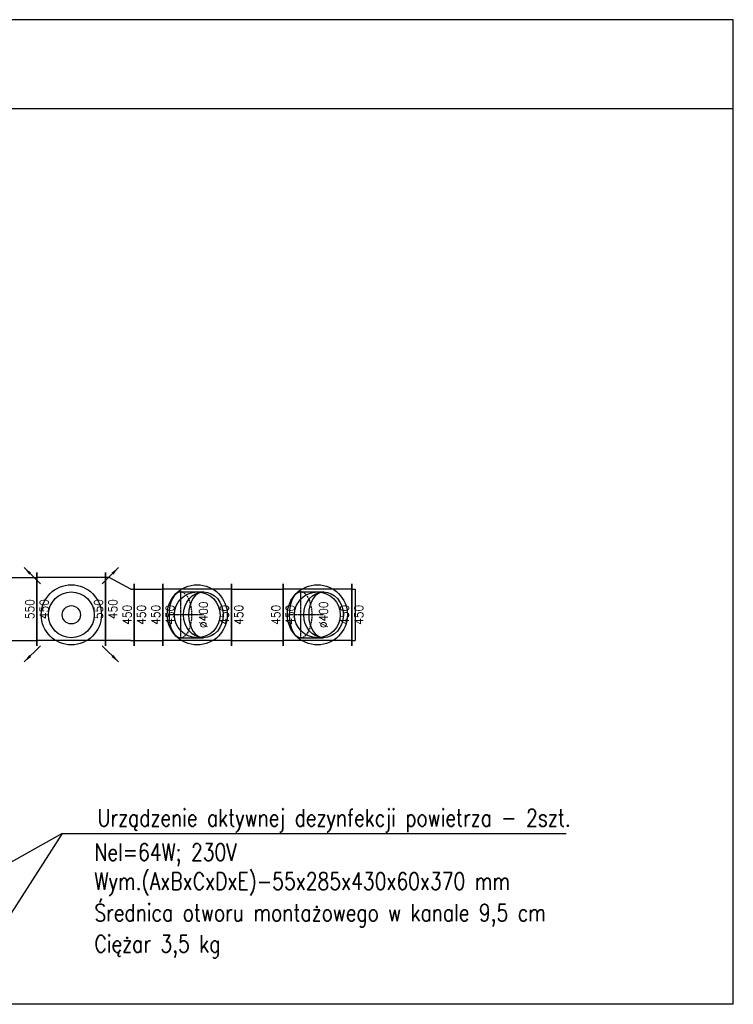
# Model space of a CAD drawing. Header units: millimetres. Extents: x -56303 to -45239, y -20463 to -4540.
# Tile 251 of 256: x -45862 to -45239, y -11351 to -10491. Entities that reach past the tile are written whole.
import ezdxf

# ---------------------------------------------------------------- set-up
doc = ezdxf.new("R2010")
doc.units = ezdxf.units.MM
doc.linetypes.add('DASHDOT', pattern=[1, 0.5, -0.25, 0, -0.25])
doc.linetypes.add('DASHED', pattern=[19.05, 12.7, -6.35])
for name, color, linetype in [('_HVAC_opis', 3, 'Continuous'), ('FLUID-N1', 7, 'Continuous'), ('FLUID-N1-75-DIM', 7, 'Continuous'), ('FLUID-N1-85-ARRGR', 7, 'Continuous'), ('FLUID-N1-SYM', 7, 'Continuous')]:
    doc.layers.add(name, color=color, linetype=linetype)
doc.styles.add('DACH_SZACHTY_20_05_2011_JM_xref_CAD$0$OPIS1', font='ROMANS.SHX', dxfattribs={"width": 0.9})
doc.styles.add('FDBES', font='simplex.shx')
doc.styles.add('OPIS1', font='ROMANS.SHX', dxfattribs={"width": 0.9})
doc.dimstyles.new('FDBES', dxfattribs={"dimscale": 50, "dimtxt": 4, "dimasz": 2.5, "dimexe": 0.8, "dimexo": 2, "dimgap": 1, "dimtad": 1, "dimdsep": 46, "dimtxsty": 'FDBES', "dimcen": 2.5, "dimclrd": 4, "dimclre": 5, "dimadec": 0, "dimazin": 0, "dimtfac": 1, "dimtmove": 0, "dimatfit": 3, "dimfxl": 1, "dimarcsym": 0})

# ---------------------------------------------------------------- blocks, each defined once
blk = doc.blocks.new('*U1368')
at = {"color": 132, "linetype": 'Continuous', "lineweight": -2}
for p, q in [((-272.5, -320), (-272.5, 320)), ((272.5, 320), (272.5, -320))]:
    blk.add_line(p, q, dxfattribs=at)
at = {"color": 0, "linetype": 'ByBlock', "lineweight": -2}
for p, q in [((-272.5, 275), (272.5, 275)), ((-272.5, -275), (272.5, -275))]:
    blk.add_line(p, q, dxfattribs=at)
blk = doc.blocks.new('*U1367')
at = {"color": 132, "linetype": 'Continuous', "lineweight": -2}
for p, q in [((-125, -270), (-125, 370)), ((125, 270), (125, -270))]:
    blk.add_line(p, q, dxfattribs=at)
at = {"color": 0, "linetype": 'ByBlock', "lineweight": -2}
for p, q in [((-95, 325), (-125, 325)), ((95, 225), (-95, 325)), ((95, 225), (125, 225)), ((-95, -225), (-125, -225)), ((95, -225), (-95, -225)), ((95, -225), (125, -225))]:
    blk.add_line(p, q, dxfattribs=at)
blk = doc.blocks.new('*U1366')
at = {"color": 132, "linetype": 'Continuous', "lineweight": -2}
for p, q in [((-125, -270), (-125, 270)), ((125, 270), (125, -270))]:
    blk.add_line(p, q, dxfattribs=at)
at = {"color": 0, "linetype": 'ByBlock', "lineweight": -2}
for p, q in [((-125, 225), (125, 225)), ((-125, -225), (125, -225))]:
    blk.add_line(p, q, dxfattribs=at)
blk = doc.blocks.new('*U1355')
at = {"color": 7, "linetype": 'Continuous'}
blk.add_circle((0, 0), 200, dxfattribs=at)
at = {"color": 0, "linetype": 'ByBlock', "lineweight": -2}
blk.add_circle((0, 0), 80, dxfattribs=at)
blk = doc.blocks.new('*U1354')
at = {"color": 0, "linetype": 'ByBlock', "lineweight": -2}
blk.add_circle((0, 0), 200, dxfattribs=at)
blk = doc.blocks.new('*U1353')
at = {"color": 7, "linetype": 'Continuous'}
blk.add_circle((0, 0), 262.5, dxfattribs=at)
at = {"color": 0, "linetype": 'ByBlock', "lineweight": -2}
blk.add_circle((0, 0), 200, dxfattribs=at)
blk = doc.blocks.new('*U1352')
at = {"color": 132, "linetype": 'Continuous', "lineweight": -2}
for p, q in [((-300, -320), (-300, 320)), ((300, 320), (300, -320))]:
    blk.add_line(p, q, dxfattribs=at)
at = {"color": 0, "linetype": 'ByBlock', "lineweight": -2}
for p, q in [((-300, 275), (300, 275)), ((-300, -275), (300, -275))]:
    blk.add_line(p, q, dxfattribs=at)
blk.add_circle((0, 50), 200, dxfattribs=at)
blk = doc.blocks.new('*U1351')
at = {"color": 0, "linetype": 'ByBlock', "lineweight": -2}
for p, q in [((159.8, 200), (-40.2, 200)), ((159.8, -200), (-40.2, -200))]:
    blk.add_line(p, q, dxfattribs=at)
blk.add_ellipse((-40.2, 0), major_axis=(0, 200), ratio=0.866025, dxfattribs=at)
at = {"color": 7, "linetype": 'Continuous'}
blk.add_ellipse((-40.2, 0), major_axis=(0, 200), ratio=0.649519, start_param=3.141593, end_param=6.283185, dxfattribs=at)
at = {"color": 7, "linetype": 'DASHED'}
blk.add_ellipse((159.8, 0), major_axis=(0, 200), ratio=0.5, start_param=0, end_param=3.141593, dxfattribs=at)
at = {"color": 0, "linetype": 'ByBlock', "lineweight": -2}
blk.add_ellipse((159.8, 0), major_axis=(0, 200), ratio=0.5, start_param=3.141593, end_param=6.283185, dxfattribs=at)
at = {"layer": 'FLUID-N1-SYM', "color": 7, "linetype": 'DASHDOT'}
for p, q in [((159.8, -200), (159.8, 200)), ((-40.2, 0), (259.8, 0))]:
    blk.add_line(p, q, dxfattribs=at)
blk = doc.blocks.new('*U1350')
at = {"color": 0, "linetype": 'ByBlock', "lineweight": -2}
for p, q in [((159.8, 200), (-40.2, 200)), ((159.8, -200), (-40.2, -200))]:
    blk.add_line(p, q, dxfattribs=at)
blk.add_ellipse((-40.2, 0), major_axis=(0, 200), ratio=0.866025, dxfattribs=at)
at = {"color": 7, "linetype": 'Continuous'}
blk.add_ellipse((-40.2, 0), major_axis=(0, 200), ratio=0.649519, start_param=3.141593, end_param=6.283185, dxfattribs=at)
at = {"color": 7, "linetype": 'DASHED'}
blk.add_ellipse((159.8, 0), major_axis=(0, 200), ratio=0.5, start_param=0, end_param=3.141593, dxfattribs=at)
at = {"color": 0, "linetype": 'ByBlock', "lineweight": -2}
blk.add_ellipse((159.8, 0), major_axis=(0, 200), ratio=0.5, start_param=3.141593, end_param=6.283185, dxfattribs=at)
at = {"layer": 'FLUID-N1-SYM', "color": 7, "linetype": 'DASHDOT'}
for p, q in [((159.8, -200), (159.8, 200)), ((-40.2, 0), (259.8, 0))]:
    blk.add_line(p, q, dxfattribs=at)
blk = doc.blocks.new('*U1349')
at = {"color": 132, "linetype": 'Continuous', "lineweight": -2}
for p, q in [((-225, -270), (-225, 270)), ((225, 270), (225, -270))]:
    blk.add_line(p, q, dxfattribs=at)
at = {"color": 0, "linetype": 'ByBlock', "lineweight": -2}
for p, q in [((-225, 225), (225, 225)), ((-225, -225), (225, -225))]:
    blk.add_line(p, q, dxfattribs=at)
blk = doc.blocks.new('*U1348')
at = {"color": 0, "linetype": 'ByBlock', "lineweight": -2}
blk.add_circle((0, 0), 200, dxfattribs=at)
blk = doc.blocks.new('*U1347')
at = {"color": 7, "linetype": 'Continuous'}
blk.add_circle((0, 0), 262.5, dxfattribs=at)
at = {"color": 0, "linetype": 'ByBlock', "lineweight": -2}
blk.add_circle((0, 0), 200, dxfattribs=at)
blk = doc.blocks.new('*U1346')
at = {"color": 132, "linetype": 'Continuous', "lineweight": -2}
for p, q in [((-300, -270), (-300, 270)), ((300, 270), (300, -270))]:
    blk.add_line(p, q, dxfattribs=at)
at = {"color": 0, "linetype": 'ByBlock', "lineweight": -2}
for p, q in [((-300, 225), (300, 225)), ((-300, -225), (300, -225))]:
    blk.add_line(p, q, dxfattribs=at)
blk.add_circle((0, 0), 200, dxfattribs=at)
blk = doc.blocks.new('*U1345')
at = {"color": 132, "linetype": 'Continuous', "lineweight": -2}
blk.add_line((0, -270), (0, 270), dxfattribs=at)
at = {"color": 0, "linetype": 'ByBlock', "lineweight": -2}
for p, q in [((0, 225), (30, 225)), ((30, 225), (30, -225)), ((0, -225), (30, -225))]:
    blk.add_line(p, q, dxfattribs=at)
blk = doc.blocks.new('*U1344')
at = {"color": 0, "linetype": 'ByBlock', "lineweight": -2}
blk.add_circle((0, 0), 200, dxfattribs=at)
blk = doc.blocks.new('*U1343')
at = {"color": 7, "linetype": 'Continuous'}
blk.add_circle((0, 0), 262.5, dxfattribs=at)
at = {"color": 0, "linetype": 'ByBlock', "lineweight": -2}
blk.add_circle((0, 0), 200, dxfattribs=at)
blk = doc.blocks.new('*U1342')
at = {"color": 132, "linetype": 'Continuous', "lineweight": -2}
for p, q in [((-300, -270), (-300, 270)), ((300, 270), (300, -270))]:
    blk.add_line(p, q, dxfattribs=at)
at = {"color": 0, "linetype": 'ByBlock', "lineweight": -2}
for p, q in [((-300, 225), (300, 225)), ((-300, -225), (300, -225))]:
    blk.add_line(p, q, dxfattribs=at)
blk.add_circle((0, 0), 200, dxfattribs=at)

msp = doc.modelspace()

# ---------------------------------------------------------------- linework, layer by layer
at = {"layer": '_HVAC_opis', "color": 252}
for p, q in [((-45238.82, -10491.26), (-47714.05, -10491.26)), ((-45238.82, -11351.26), (-45238.82, -10491.26)), ((-45238.82, -10569.26), (-47714.05, -10569.26)), ((-45238.82, -11351.26), (-47714.05, -11351.26))]:
    msp.add_line(p, q, dxfattribs=at)
at = {"layer": '_HVAC_opis', "color": 3}
for q in [(-46027.18, -11315.3), (-45897.18, -11314.3), (-45384.86, -11202.01)]:
    msp.add_line((-45825.14, -11202.01), q, dxfattribs=at)

# ---------------------------------------------------------------- block references
at = {"layer": 'FLUID-N1', "color": 132, "linetype": 'Continuous', "xscale": 0.09999999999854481, "yscale": 0.1000000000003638, "zscale": 0.1}
for name, p in [('*U1368', (-45874.43, -11006.06)), ('*U1367', (-45774.68, -11011.06)), ('*U1353', (-45817.18, -11011.06)), ('*U1366', (-45749.68, -11011.06)), ('*U1347', (-45707.18, -11011.06)), ('*U1349', (-45654.68, -11011.06)), ('*U1343', (-45602.18, -11011.06)), ('*U1345', (-45572.18, -11011.06)), ('*U1354', (-45817.18, -11011.06)), ('*U1348', (-45707.18, -11011.06)), ('*U1344', (-45602.18, -11011.06))]:
    msp.add_blockref(name, p, dxfattribs=at)
at = {"layer": 'FLUID-N1', "color": 132, "linetype": 'Continuous', "yscale": 0.1000000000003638, "zscale": 0.1, "rotation": 180}
for name, p, xscale in [('*U1352', (-45817.18, -11006.06), 0.1000000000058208), ('*U1346', (-45707.18, -11011.06), 0.1000000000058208), ('*U1342', (-45602.18, -11011.06), 0.1000000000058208), ('*U1355', (-45817.18, -11011.06), 0.09999999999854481), ('*U1351', (-45705.84, -11011.06), 0.1000000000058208), ('*U1350', (-45600.84, -11011.06), 0.1000000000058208)]:
    msp.add_blockref(name, p, dxfattribs=dict(at, xscale=xscale))

# ---------------------------------------------------------------- texts
at = {"layer": '_HVAC_opis', "color": 6, "style": 'DACH_SZACHTY_20_05_2011_JM_xref_CAD$0$OPIS1', "width": 0.8}
msp.add_text('Urządzenie aktywnej dezynfekcji powietrza - 2szt.', height=15, rotation=0.00025, dxfattribs=at).set_placement((-45794.32, -11195.81))
at = {"layer": '_HVAC_opis', "color": 3, "style": 'DACH_SZACHTY_20_05_2011_JM_xref_CAD$0$OPIS1', "width": 0.8}
for s, p in [('Nel=64W; 230V', (-45796.97, -11225.9)), ('Wym.(AxBxCxDxE)-55x285x430x60x370 mm', (-45796.97, -11251.22)), ('Średnica otworu montażowego w kanale 9,5 cm', (-45796.97, -11278.75)), ('Ciężar 3,5 kg', (-45796.97, -11305.94))]:
    msp.add_text(s, height=15, rotation=0.00025, dxfattribs=at).set_placement(p)
at = {"layer": 'FLUID-N1-75-DIM', "color": 61, "char_height": 7.5, "attachment_point": 5, "rotation": 90, "style": 'OPIS1'}
for s, insert in [('550\\P450', (-45847.18, -11006.06)), ('550\\P450', (-45787.18, -11006.06)), ('∅400\\P', (-45701.82, -11011.06)), ('∅400\\P', (-45596.82, -11011.06)), ('450\\P450', (-45762.18, -11011.06)), ('450\\P450', (-45737.18, -11011.06)), ('450\\P450', (-45677.18, -11011.06)), ('450\\P450', (-45632.18, -11011.06)), ('450\\P450', (-45572.18, -11011.06))]:
    msp.add_mtext(s, dxfattribs=dict(at, insert=insert))

# ---------------------------------------------------------------- leaders
at = {"layer": 'FLUID-N1-85-ARRGR'}
for points in [[(-45858.39, -10969.84), (-45844.25, -10983.99)], [(-45775.96, -10969.84), (-45790.11, -10983.99)], [(-45858.39, -11052.27), (-45844.25, -11038.13)], [(-45775.96, -11052.27), (-45790.11, -11038.13)]]:
    msp.add_leader(points, dimstyle='FDBES', override={"dimscale": 3, "dimclrd": 3}, dxfattribs=at)

doc.saveas('drawing.dxf')
